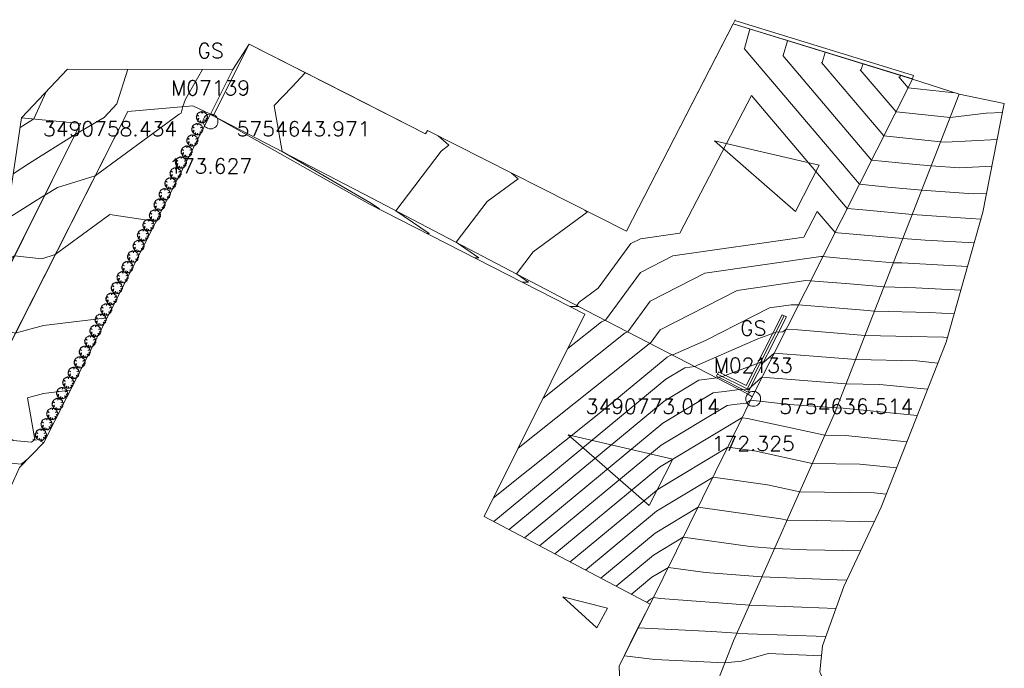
# Model space of a CAD drawing. Header units: metres. Extents: x 3490449 to 3490968, y 5754217 to 5754743.
# Tile 133 of 212: x 3490753 to 3490780, y 5754629 to 5754647. Entities that reach past the tile are written whole.
import ezdxf
from ezdxf.enums import TextEntityAlignment as Align

# ---------------------------------------------------------------- set-up
doc = ezdxf.new("R2010")
doc.units = ezdxf.units.M
doc.header["$LTSCALE"] = 0.25
doc.linetypes.add('Kartierung-07$0$AUSGEZOGEN', pattern=[0])
doc.linetypes.add('Kartierung-07$0$STRICHLINIE', pattern=[19.05, 12.7, -6.35])
for name, color, linetype, lineweight, true_color in [('Kartierung-07$0$$BRUCH', 7, 'Continuous', 18, 0x82563a), ('Kartierung-07$0$$HOEHEN_Haupt', 7, 'Continuous', 18, 0x82563a), ('Kartierung-07$0$$HOEHEN_Mittel', 7, 'Continuous', 18, 0x82563a), ('Kartierung-07$0$$P_INF_FL', 7, 'Kartierung-07$0$AUSGEZOGEN', 18, 0x82563a), ('Kartierung-07$0$$P_INF_H', 7, 'Kartierung-07$0$AUSGEZOGEN', 18, 0x82563a), ('Kartierung-07$0$$P_INF_NR', 7, 'Kartierung-07$0$AUSGEZOGEN', 18, 0x82563a), ('Kartierung-07$0$$P_INF_X', 7, 'Kartierung-07$0$AUSGEZOGEN', 18, 0x82563a), ('Kartierung-07$0$$PKT_GS', 7, 'Continuous', 18, 0x82563a), ('Kartierung-07$0$B_Befestigt', 7, 'Continuous', 18, 0x82563a), ('Kartierung-07$0$B_Gelaendeknick', 7, 'Continuous', 18, 0x82563a), ('Kartierung-07$0$B_Haus', 7, 'Kartierung-07$0$AUSGEZOGEN', 18, 0x82563a), ('Kartierung-07$0$B_Hecke', 7, 'Continuous', 18, 0x82563a), ('Kartierung-07$0$B_Mauer', 7, 'Kartierung-07$0$AUSGEZOGEN', 18, 0x82563a), ('Kartierung-07$0$B_Nutzungsgrenze', 7, 'Kartierung-07$0$STRICHLINIE', 18, 0x82563a), ('Kartierung-07$0$B_Rinne', 7, 'Continuous', 18, 0x82563a), ('Kartierung-07$0$B_Zufahrt_Zugang', 7, 'Continuous', 18, 0x82563a), ('Kartierung-07$0$Hilfe_DGM', 7, 'Continuous', 18, 0x82563a), ('Kartierung-07$0$SYM_GS', 7, 'Kartierung-07$0$AUSGEZOGEN', 18, 0x82563a)]:
    doc.layers.add(name, color=color, linetype=linetype, lineweight=lineweight, true_color=true_color)
doc.styles.add('Kartierung-07$0$STANDARD', font='romans.shx', dxfattribs={"width": 0.8})

# ---------------------------------------------------------------- blocks, each defined once
blk = doc.blocks.new('Kartierung-07$0$PKT_GS')
at = {"layer": 'Kartierung-07$0$SYM_GS'}
blk.add_circle((0, 0), 0.2, dxfattribs=at)
at = {"layer": 'Kartierung-07$0$$P_INF_FL', "style": 'Kartierung-07$0$STANDARD'}
blk.add_attdef('CODE', text='', height=0.8, dxfattribs=at).set_placement((0, 1.7), align=Align.CENTER)
at = {"layer": 'Kartierung-07$0$$P_INF_H', "style": 'Kartierung-07$0$STANDARD'}
blk.add_attdef('H', text='', height=0.8, dxfattribs=at).set_placement((0, -1.4), align=Align.CENTER)
at = {"layer": 'Kartierung-07$0$$P_INF_NR', "style": 'Kartierung-07$0$STANDARD'}
blk.add_attdef('NR', text='', height=0.8, dxfattribs=at).set_placement((0, 0.7), align=Align.CENTER)
at = {"layer": 'Kartierung-07$0$$P_INF_X', "style": 'Kartierung-07$0$STANDARD'}
blk.add_attdef('X', text='', height=0.8, dxfattribs=at).set_placement((-0.9, -0.4), align=Align.RIGHT)
blk.add_attdef('Y', (0.7, -0.4), '', height=0.8, dxfattribs=at)
blk = doc.blocks.new('Kartierung-07$0$Zufahrt')
at = {"layer": 'Kartierung-07$0$B_Zufahrt_Zugang'}
for p, q in [((-0.7, -2.8), (0, 0)), ((0, 0), (0.7, -2.8)), ((-0.7, -2.8), (0.7, -2.8))]:
    blk.add_line(p, q, dxfattribs=at)
blk = doc.blocks.new('Kartierung-07$0$Zugang')
at = {"layer": 'Kartierung-07$0$B_Zufahrt_Zugang'}
for p, q in [((-0.3, -1.2), (0, 0)), ((0, 0), (0.3, -1.2)), ((-0.3, -1.2), (0.3, -1.2))]:
    blk.add_line(p, q, dxfattribs=at)
blk = doc.blocks.new('Kartierung-07$0$Hecke')
at = {"layer": 'Kartierung-07$0$B_Hecke'}
blk.add_lwpolyline([(-0.447, -0.197), (-0.472, -0.185), (-0.46, -0.147), (-0.472, -0.147), (-0.485, -0.16), (-0.497, -0.135), (-0.485, -0.122), (-0.485, -0.11), (-0.46, -0.085), (-0.485, -0.085), (-0.497, -0.06), (-0.485, -0.06), (-0.497, -0.035), (-0.497, -0.01), (-0.485, 0.003), (-0.485, -0.01), (-0.472, -0.01), (-0.46, 0.003), (-0.472, 0.04), (-0.497, 0.028), (-0.51, 0.065), (-0.472, 0.09), (-0.485, 0.103), (-0.46, 0.115), (-0.46, 0.14), (-0.46, 0.165), (-0.435, 0.178), (-0.36, 0.14), (-0.347, 0.153), (-0.297, 0.103), (-0.285, 0.115), (-0.335, 0.165), (-0.36, 0.165), (-0.435, 0.203), (-0.447, 0.228), (-0.422, 0.228), (-0.41, 0.24), (-0.422, 0.278), (-0.41, 0.29), (-0.385, 0.29), (-0.372, 0.303), (-0.372, 0.328), (-0.385, 0.328), (-0.322, 0.378), (-0.322, 0.39), (-0.297, 0.378), (-0.26, 0.403), (-0.26, 0.428), (-0.247, 0.44), (-0.222, 0.415), (-0.185, 0.44), (-0.197, 0.465), (-0.185, 0.465), (-0.16, 0.453), (-0.135, 0.478), (-0.122, 0.49), (-0.097, 0.465), (-0.085, 0.49), (-0.072, 0.503), (-0.035, 0.503), (-0.035, 0.465), (-0.022, 0.478), (0.003, 0.503), (0.003, 0.478), (0.015, 0.465), (0.028, 0.49), (0.028, 0.478), (0.003, 0.403), (0.015, 0.34), (0.028, 0.39), (0.065, 0.478), (0.065, 0.503), (0.09, 0.49), (0.09, 0.478), (0.103, 0.465), (0.115, 0.49), (0.128, 0.465), (0.14, 0.44), (0.153, 0.44), (0.178, 0.465), (0.203, 0.453), (0.215, 0.453), (0.24, 0.428), (0.228, 0.415), (0.253, 0.415), (0.278, 0.403), (0.29, 0.39), (0.265, 0.365), (0.265, 0.353), (0.315, 0.365), (0.353, 0.34), (0.353, 0.328), (0.403, 0.303), (0.415, 0.278), (0.415, 0.253), (0.453, 0.24), (0.428, 0.215), (0.453, 0.19), (0.403, 0.178), (0.29, 0.128), (0.303, 0.115), (0.415, 0.153), (0.478, 0.14), (0.465, 0.115), (0.503, 0.09), (0.49, 0.078), (0.49, 0.065), (0.478, 0.04), (0.503, -0.022), (0.49, -0.035), (0.49, -0.097), (0.478, -0.122), (0.453, -0.085), (0.353, -0.072), (0.378, -0.097), (0.403, -0.11), (0.428, -0.135), (0.415, -0.197), (0.453, -0.222), (0.428, -0.247), (0.39, -0.247), (0.415, -0.285), (0.39, -0.297), (0.378, -0.347), (0.365, -0.347), (0.253, -0.235), (0.215, -0.247), (0.253, -0.272), (0.29, -0.31), (0.303, -0.385), (0.278, -0.422), (0.253, -0.41), (0.24, -0.447), (0.203, -0.435), (0.14, -0.51), (0.115, -0.485), (0.078, -0.522), (0.078, -0.485), (0.053, -0.51), (0.028, -0.51), (0.028, -0.46), (0.015, -0.372), (-0.022, -0.51), (-0.047, -0.51), (-0.072, -0.485), (-0.11, -0.497), (-0.135, -0.497), (-0.122, -0.472), (-0.147, -0.46), (-0.16, -0.485), (-0.197, -0.46), (-0.122, -0.372), (-0.122, -0.335), (-0.16, -0.335), (-0.185, -0.41), (-0.235, -0.447), (-0.26, -0.447), (-0.26, -0.41), (-0.31, -0.41), (-0.322, -0.397), (-0.322, -0.372), (-0.347, -0.372), (-0.397, -0.322), (-0.347, -0.272), (-0.297, -0.235), (-0.31, -0.21), (-0.397, -0.297), (-0.41, -0.272), (-0.447, -0.247), (-0.31, -0.16), (-0.31, -0.135), (-0.285, -0.11), (-0.285, -0.097), (-0.36, -0.172), (-0.385, -0.172), (-0.447, -0.197)], dxfattribs=at)

msp = doc.modelspace()

# ---------------------------------------------------------------- linework, layer by layer
at = {"layer": 'Kartierung-07$0$$BRUCH', "ltscale": 0.02}
for p, q in [((3490772.189, 5754646.038), (3490772.473, 5754646.591)), ((3490777.291, 5754645.113), (3490772.473, 5754646.591)), ((3490758.504, 5754644.122), (3490759.473, 5754646.048)), ((3490759.473, 5754646.048), (3490762.104, 5754644.716)), ((3490769.612, 5754641.018), (3490772.189, 5754646.038)), ((3490754.591, 5754645.375), (3490759.036, 5754645.367)), ((3490759.036, 5754645.367), (3490758.435, 5754644.165)), ((3490772.982, 5754636.569), (3490777.294, 5754645.103)), ((3490762.104, 5754644.716), (3490764.207, 5754643.634)), ((3490778.552, 5754644.7), (3490775.201, 5754636.119)), ((3490756.209, 5754644.24), (3490751.677, 5754635.297)), ((3490757.959, 5754644.393), (3490756.209, 5754644.24)), ((3490758.435, 5754644.165), (3490757.959, 5754644.393)), ((3490779.761, 5754644.452), (3490779.188, 5754641.528)), ((3490754.94, 5754643.914), (3490753.353, 5754644.069)), ((3490762.767, 5754641.906), (3490758.504, 5754644.122)), ((3490752.644, 5754639.318), (3490754.94, 5754643.914)), ((3490764.207, 5754643.634), (3490764.259, 5754643.728)), ((3490764.259, 5754643.728), (3490769.612, 5754641.018)), ((3490768.546, 5754638.883), (3490762.767, 5754641.906)), ((3490779.188, 5754641.528), (3490778.198, 5754638.04)), ((3490772.883, 5754636.644), (3490768.546, 5754638.883)), ((3490773.85, 5754638.746), (3490772.85, 5754636.783)), ((3490778.198, 5754638.04), (3490776.453, 5754633.599)), ((3490772.85, 5754636.783), (3490772.053, 5754637.181)), ((3490772.713, 5754635.982), (3490772.982, 5754636.569)), ((3490775.201, 5754636.119), (3490772.482, 5754630.007)), ((3490770.243, 5754630.991), (3490772.713, 5754635.982)), ((3490776.453, 5754633.599), (3490775.445, 5754631.47)), ((3490775.445, 5754631.47), (3490774.876, 5754629.878)), ((3490769.865, 5754630.248), (3490770.243, 5754630.991)), ((3490769.417, 5754629.328), (3490769.865, 5754630.248)), ((3490772.482, 5754630.007), (3490770.695, 5754625.433)), ((3490774.876, 5754629.878), (3490774.808, 5754629.177)), ((3490769.448, 5754628.367), (3490769.417, 5754629.328))]:
    msp.add_line(p, q, dxfattribs=at)
at = {"layer": 'Kartierung-07$0$$HOEHEN_Haupt', "ltscale": 0.02}
for points in [[(3490760.979, 5754645.28), (3490760.614, 5754644.892), (3490760.147, 5754644.396), (3490760.144, 5754644.393), (3490760.354, 5754643.16), (3490762.718, 5754641.788), (3490762.969, 5754641.617), (3490762.959, 5754641.617)], [(3490779.714, 5754644.213), (3490779.272, 5754644.189), (3490778.308, 5754644.075), (3490777.809, 5754644.13), (3490776.852, 5754644.228), (3490775.89, 5754645.36), (3490775.919, 5754645.362), (3490775.963, 5754645.514)], [(3490778.955, 5754640.708), (3490777.639, 5754640.778), (3490777.038, 5754640.823), (3490775.292, 5754640.977), (3490775.213, 5754640.985), (3490774.732, 5754641.552), (3490774.372, 5754640.861), (3490770.851, 5754640.354), (3490769.986, 5754639.913), (3490769.045, 5754638.626), (3490768.936, 5754638.586), (3490768.034, 5754637.866)], [(3490752.761, 5754640.104), (3490753.165, 5754640.361), (3490753.901, 5754640.28), (3490754.259, 5754640.392), (3490755.725, 5754641.47), (3490756.969, 5754641.281)], [(3490777.976, 5754637.476), (3490777.407, 5754637.533), (3490775.768, 5754637.57), (3490774.52, 5754637.672), (3490773.575, 5754637.743), (3490773.303, 5754637.503), (3490773.216, 5754637.502), (3490772.187, 5754637.114), (3490772.099, 5754637.098), (3490772.048, 5754637.075), (3490771.556, 5754637.013), (3490770.623, 5754636.45), (3490766.454, 5754632.999)], [(3490768.507, 5754631.911), (3490770.417, 5754633.493), (3490771.934, 5754634.407), (3490773.401, 5754634.203), (3490774.264, 5754634.013), (3490776.262, 5754633.984), (3490776.591, 5754633.951)], [(3490774.965, 5754630.127), (3490772.872, 5754630.2), (3490772.573, 5754630.212), (3490771.901, 5754630.262), (3490769.927, 5754630.355)]]:
    msp.add_lwpolyline(points, dxfattribs=at)
at = {"layer": 'Kartierung-07$0$$HOEHEN_Mittel', "ltscale": 0.02}
for points in [[(3490772.928, 5754646.45), (3490772.776, 5754645.932), (3490772.771, 5754645.931), (3490775.869, 5754642.282), (3490776.628, 5754642.205), (3490777.546, 5754642.124), (3490778.926, 5754642.022), (3490779.289, 5754642.042)], [(3490773.94, 5754646.138), (3490773.823, 5754645.742), (3490773.811, 5754645.741), (3490776.196, 5754642.931), (3490777.297, 5754642.819), (3490777.8, 5754642.774), (3490778.557, 5754642.719), (3490779.431, 5754642.766)], [(3490774.952, 5754645.826), (3490774.871, 5754645.552), (3490774.851, 5754645.551), (3490776.524, 5754643.579), (3490777.965, 5754643.433), (3490778.054, 5754643.425), (3490778.188, 5754643.415), (3490779.572, 5754643.489)], [(3490758.215, 5754645.368), (3490758.082, 5754645.134), (3490757.757, 5754644.566), (3490757.688, 5754644.369), (3490757.646, 5754644.192), (3490757.593, 5754644.169), (3490757.459, 5754644.071), (3490755.33, 5754642.506), (3490754.321, 5754642.191), (3490753.979, 5754641.991), (3490753.751, 5754641.846), (3490753.508, 5754641.691), (3490752.945, 5754641.332)], [(3490753.128, 5754642.564), (3490753.572, 5754642.848), (3490754.793, 5754643.621), (3490755.575, 5754644.077), (3490755.915, 5754644.446), (3490756.213, 5754645.372)], [(3490778.423, 5754644.741), (3490777.428, 5754644.851), (3490777.179, 5754644.876), (3490776.93, 5754645.17), (3490776.966, 5754645.172), (3490776.975, 5754645.201)], [(3490753.312, 5754643.798), (3490753.392, 5754643.849), (3490753.689, 5754644.036), (3490754.017, 5754644.77)], [(3490779.136, 5754641.344), (3490778.84, 5754641.359), (3490777.292, 5754641.473), (3490775.96, 5754641.591), (3490775.541, 5754641.634), (3490772.966, 5754644.667), (3490771.043, 5754640.971), (3490769.985, 5754640.818), (3490769.725, 5754640.686), (3490768.848, 5754639.488), (3490768.336, 5754639.113), (3490768.271, 5754639.027), (3490768.319, 5754638.994), (3490768.096, 5754638.993)], [(3490764.554, 5754643.579), (3490764.839, 5754643.328), (3490764.627, 5754643.174), (3490763.415, 5754641.567), (3490764.307, 5754640.961), (3490764.243, 5754640.961)], [(3490766.522, 5754642.582), (3490766.696, 5754642.429), (3490765.863, 5754641.82), (3490765.033, 5754640.721), (3490765.644, 5754640.306), (3490765.527, 5754640.305)], [(3490768.49, 5754641.586), (3490768.553, 5754641.53), (3490767.1, 5754640.467), (3490766.652, 5754639.874), (3490766.981, 5754639.65), (3490766.812, 5754639.649)], [(3490767.366, 5754636.527), (3490769.575, 5754638.29), (3490769.645, 5754638.315), (3490770.248, 5754639.14), (3490771.718, 5754639.889), (3490774.831, 5754640.338), (3490774.886, 5754640.337), (3490775.345, 5754640.299), (3490776.784, 5754640.172), (3490777.012, 5754640.167), (3490778.775, 5754640.073)], [(3490766.699, 5754635.188), (3490770.215, 5754637.994), (3490770.246, 5754638.005), (3490770.51, 5754638.366), (3490772.585, 5754639.424), (3490774.432, 5754639.691), (3490774.558, 5754639.688), (3490775.614, 5754639.603), (3490776.53, 5754639.521), (3490777.382, 5754639.502), (3490778.595, 5754639.438)], [(3490766.032, 5754633.849), (3490768.876, 5754636.119), (3490770.705, 5754637.633), (3490770.798, 5754637.689), (3490770.847, 5754637.695), (3490770.859, 5754637.701), (3490771.729, 5754638.081), (3490773.451, 5754638.96), (3490774.033, 5754639.044), (3490774.23, 5754639.04), (3490775.883, 5754638.906), (3490776.276, 5754638.871), (3490777.753, 5754638.838), (3490778.414, 5754638.802)], [(3490755.652, 5754638.692), (3490753.945, 5754638.482), (3490753.188, 5754638.278), (3490752.893, 5754638.366), (3490752.216, 5754638.478), (3490752.216, 5754638.478)], [(3490766.044, 5754633.217), (3490770.664, 5754637.042), (3490771.177, 5754637.351), (3490771.447, 5754637.385), (3490771.515, 5754637.415), (3490773.136, 5754638.125), (3490773.628, 5754638.31), (3490773.813, 5754638.312), (3490773.903, 5754638.391), (3490774.215, 5754638.368), (3490776.022, 5754638.22), (3490777.259, 5754638.192), (3490778.124, 5754638.173), (3490778.234, 5754638.167)], [(3490766.865, 5754632.782), (3490770.582, 5754635.859), (3490771.936, 5754636.675), (3490772.306, 5754636.722), (3490772.649, 5754636.765), (3490772.857, 5754636.752), (3490772.866, 5754636.757), (3490773.247, 5754637.094), (3490774.826, 5754636.975), (3490775.513, 5754636.919), (3490776.418, 5754636.899), (3490777.699, 5754636.771)], [(3490751.028, 5754636.144), (3490751.029, 5754636.145), (3490751.197, 5754636.117), (3490752.116, 5754636.164), (3490753.13, 5754635.397), (3490753.619, 5754635.345), (3490753.711, 5754635.418), (3490753.514, 5754636.541), (3490753.948, 5754636.658), (3490754.663, 5754636.745)], [(3490777.422, 5754636.066), (3490775.428, 5754636.265), (3490775.259, 5754636.269), (3490775.131, 5754636.279), (3490773.986, 5754636.365), (3490772.941, 5754636.479), (3490772.821, 5754636.401), (3490772.504, 5754636.361), (3490772.315, 5754636.337), (3490770.541, 5754635.267), (3490767.275, 5754632.564)], [(3490777.145, 5754635.361), (3490775.496, 5754635.526), (3490774.941, 5754635.534), (3490772.865, 5754635.99), (3490772.724, 5754636.006), (3490772.718, 5754636.002), (3490772.703, 5754636), (3490772.694, 5754635.999), (3490770.5, 5754634.676), (3490767.686, 5754632.347)], [(3490753.526, 5754634.903), (3490753.341, 5754634.755), (3490752.97, 5754634.795), (3490751.887, 5754635.035), (3490751.631, 5754635.213), (3490750.913, 5754635.558), (3490750.769, 5754635.633), (3490750.768, 5754635.634)], [(3490768.096, 5754632.129), (3490770.458, 5754634.084), (3490772.333, 5754635.215), (3490773.048, 5754635.115), (3490774.602, 5754634.773), (3490775.879, 5754634.755), (3490776.868, 5754634.656)], [(3490776.268, 5754633.208), (3490774.712, 5754633.242), (3490773.926, 5754633.253), (3490773.753, 5754633.291), (3490771.534, 5754633.6), (3490770.376, 5754632.901), (3490768.917, 5754631.694)], [(3490769.328, 5754631.476), (3490770.335, 5754632.31), (3490771.134, 5754632.792), (3490772.936, 5754632.542), (3490773.588, 5754632.493), (3490774.452, 5754632.457), (3490775.897, 5754632.425)], [(3490769.738, 5754631.259), (3490770.294, 5754631.719), (3490770.735, 5754631.984), (3490771.728, 5754631.846), (3490773.25, 5754631.733), (3490775.266, 5754631.648), (3490775.527, 5754631.642)], [(3490775.235, 5754630.881), (3490774.318, 5754630.913), (3490772.911, 5754630.972), (3490770.521, 5754631.151), (3490770.335, 5754631.177), (3490770.252, 5754631.127), (3490770.149, 5754631.041)], [(3490769.553, 5754629.602), (3490770.37, 5754629.507), (3490772.252, 5754629.417), (3490772.701, 5754629.459), (3490773.42, 5754629.672), (3490774.85, 5754629.61)]]:
    msp.add_lwpolyline(points, dxfattribs=at)
at = {"layer": 'Kartierung-07$0$B_Befestigt', "ltscale": 0.02}
for points, elevation in [([(3490772.883, 5754636.644), (3490768.546, 5754638.883), (3490762.767, 5754641.906), (3490758.504, 5754644.122), (3490759.473, 5754646.048), (3490762.104, 5754644.716), (3490764.207, 5754643.634), (3490764.259, 5754643.728), (3490769.612, 5754641.018), (3490772.189, 5754646.038), (3490772.473, 5754646.591), (3490772.532, 5754646.705)], 172.361), ([(3490754.591, 5754645.375), (3490759.036, 5754645.367), (3490758.435, 5754644.165), (3490757.959, 5754644.393), (3490756.209, 5754644.24), (3490751.677, 5754635.297)], 173.781), ([(3490767.953, 5754625.08), (3490769.448, 5754628.367), (3490769.417, 5754629.328), (3490769.865, 5754630.248), (3490770.243, 5754630.991), (3490772.713, 5754635.982), (3490772.982, 5754636.569), (3490777.294, 5754645.103)], 170.812), ([(3490779.761, 5754644.452), (3490779.188, 5754641.528), (3490778.198, 5754638.04), (3490776.453, 5754633.599), (3490775.445, 5754631.47), (3490774.876, 5754629.878), (3490774.808, 5754629.177), (3490775.055, 5754628.575), (3490775.402, 5754628.206), (3490772.989, 5754623.236), (3490770.515, 5754618.356)], 173.533), ([(3490750.827, 5754635.748), (3490752.644, 5754639.318), (3490754.94, 5754643.914), (3490753.353, 5754644.069)], 173.781)]:
    msp.add_lwpolyline(points, dxfattribs=dict(at, elevation=elevation))
msp.add_lwpolyline([(3490772.883, 5754636.644), (3490772.982, 5754636.569)], dxfattribs=at)
at = {"layer": 'Kartierung-07$0$B_Gelaendeknick', "ltscale": 0.02}
for points, elevation in [([(3490778.552, 5754644.7), (3490775.201, 5754636.119), (3490772.482, 5754630.007), (3490770.695, 5754625.433)], 173.596), ([(3490773.85, 5754638.746), (3490772.85, 5754636.783), (3490772.053, 5754637.181)], 172.654)]:
    msp.add_lwpolyline(points, dxfattribs=dict(at, elevation=elevation))
at = {"layer": 'Kartierung-07$0$B_Haus', "ltscale": 0.02, "elevation": 173.52}
msp.add_lwpolyline([(3490762.702, 5754641.748), (3490768.494, 5754638.79), (3490765.785, 5754633.354)], dxfattribs=at)
at = {"layer": 'Kartierung-07$0$B_Mauer', "ltscale": 0.02}
for points in [[(3490777.291, 5754645.113), (3490772.473, 5754646.591)], [(3490777.291, 5754645.113), (3490777.32, 5754645.209)]]:
    msp.add_lwpolyline(points, dxfattribs=at)
at = {"layer": 'Kartierung-07$0$B_Mauer', "ltscale": 0.02, "elevation": 173.155}
msp.add_lwpolyline([(3490772.519, 5754646.681), (3490777.32, 5754645.209)], dxfattribs=at)
at = {"layer": 'Kartierung-07$0$B_Nutzungsgrenze', "ltscale": 0.02, "elevation": 173.228}
msp.add_lwpolyline([(3490753.95, 5754635.344), (3490753.661, 5754635.433)], dxfattribs=at)
at = {"layer": 'Kartierung-07$0$B_Rinne', "ltscale": 0.02, "elevation": 172.654}
for points in [[(3490773.908, 5754638.716), (3490772.879, 5754636.696), (3490772.024, 5754637.123)], [(3490773.792, 5754638.776), (3490772.821, 5754636.87), (3490772.082, 5754637.239)]]:
    msp.add_lwpolyline(points, dxfattribs=at)
at = {"layer": 'Kartierung-07$0$B_Rinne', "ltscale": 0.02}
for points in [[(3490773.792, 5754638.776), (3490773.908, 5754638.716)], [(3490772.024, 5754637.123), (3490772.082, 5754637.239)]]:
    msp.add_lwpolyline(points, dxfattribs=at)
at = {"layer": 'Kartierung-07$0$Hilfe_DGM', "ltscale": 0.02}
msp.add_lwpolyline([(3490752.644, 5754639.318), (3490753.353, 5754644.069), (3490754.591, 5754645.375), (3490759.036, 5754645.367), (3490759.473, 5754646.048), (3490764.207, 5754643.634), (3490764.259, 5754643.728), (3490769.612, 5754641.018), (3490772.473, 5754646.591), (3490777.294, 5754645.103), (3490778.552, 5754644.7), (3490779.761, 5754644.452), (3490779.188, 5754641.528), (3490778.198, 5754638.04), (3490776.453, 5754633.599), (3490775.445, 5754631.47), (3490774.876, 5754629.878), (3490774.808, 5754629.177)], dxfattribs=at)
msp.add_lwpolyline([(3490770.243, 5754630.991), (3490765.785, 5754633.354), (3490768.494, 5754638.79), (3490762.702, 5754641.748), (3490758.504, 5754644.122), (3490758.435, 5754644.165), (3490753.95, 5754635.344), (3490753.299, 5754634.667), (3490752.896, 5754633.777), (3490750.796, 5754629.122), (3490748.788, 5754625.117), (3490750.486, 5754624.456), (3490751.416, 5754624.15), (3490751.658, 5754624.03), (3490752.949, 5754623.37), (3490755.917, 5754621.655), (3490759.682, 5754619.864), (3490760.585, 5754619.517), (3490761.275, 5754619.342), (3490763.76, 5754618.057), (3490769.448, 5754628.367), (3490769.417, 5754629.328), (3490770.243, 5754630.991)], close=True, dxfattribs=at)

# ---------------------------------------------------------------- block references
at = {"layer": 'Kartierung-07$0$$PKT_GS'}
ref = msp.add_blockref('Kartierung-07$0$PKT_GS', (3490758.434, 5754643.971, 173.627), dxfattribs=at)
ref.add_attrib('Y', '5754643.971', (3490759.134, 5754643.571, 173.627), dxfattribs={"layer": 'Kartierung-07$0$$P_INF_X', "height": 0.4, "style": 'Kartierung-07$0$STANDARD'})
ref.add_attrib('X', '3490758.434', dxfattribs={"layer": 'Kartierung-07$0$$P_INF_X', "height": 0.4, "style": 'Kartierung-07$0$STANDARD'}).set_placement((3490757.534, 5754643.571, 173.627), align=Align.RIGHT)
ref.add_attrib('H', '173.627', dxfattribs={"layer": 'Kartierung-07$0$$P_INF_H', "height": 0.4, "style": 'Kartierung-07$0$STANDARD'}).set_placement((3490758.434, 5754642.571, 173.627), align=Align.CENTER)
ref.add_attrib('CODE', 'GS', dxfattribs={"layer": 'Kartierung-07$0$$P_INF_FL', "height": 0.4, "style": 'Kartierung-07$0$STANDARD'}).set_placement((3490758.434, 5754645.671, 173.627), align=Align.CENTER)
ref.add_attrib('NR', 'M07139', dxfattribs={"layer": 'Kartierung-07$0$$P_INF_NR', "height": 0.4, "style": 'Kartierung-07$0$STANDARD'}).set_placement((3490758.434, 5754644.671, 173.627), align=Align.CENTER)
ref = msp.add_blockref('Kartierung-07$0$PKT_GS', (3490773.014, 5754636.514, 172.325), dxfattribs=at)
ref.add_attrib('Y', '5754636.514', (3490773.714, 5754636.114, 172.325), dxfattribs={"layer": 'Kartierung-07$0$$P_INF_X', "height": 0.4, "style": 'Kartierung-07$0$STANDARD'})
ref.add_attrib('X', '3490773.014', dxfattribs={"layer": 'Kartierung-07$0$$P_INF_X', "height": 0.4, "style": 'Kartierung-07$0$STANDARD'}).set_placement((3490772.114, 5754636.114, 172.325), align=Align.RIGHT)
ref.add_attrib('H', '172.325', dxfattribs={"layer": 'Kartierung-07$0$$P_INF_H', "height": 0.4, "style": 'Kartierung-07$0$STANDARD'}).set_placement((3490773.014, 5754635.114, 172.325), align=Align.CENTER)
ref.add_attrib('CODE', 'GS', dxfattribs={"layer": 'Kartierung-07$0$$P_INF_FL', "height": 0.4, "style": 'Kartierung-07$0$STANDARD'}).set_placement((3490773.014, 5754638.214, 172.325), align=Align.CENTER)
ref.add_attrib('NR', 'M02133', dxfattribs={"layer": 'Kartierung-07$0$$P_INF_NR', "height": 0.4, "style": 'Kartierung-07$0$STANDARD'}).set_placement((3490773.014, 5754637.214, 172.325), align=Align.CENTER)
at = {"layer": 'Kartierung-07$0$B_Hecke', "ltscale": 0.02}
for p, xscale, yscale, zscale in [((3490758.203, 5754644.084), 0.2999999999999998, 0.2999999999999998, 0.2999999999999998), ((3490758.078, 5754643.765), 0.2999999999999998, 0.2999999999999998, 0.2999999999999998), ((3490757.946, 5754643.458), 0.2999999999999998, 0.2999999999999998, 0.2999999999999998), ((3490757.793, 5754643.16), 0.2999999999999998, 0.2999999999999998, 0.2999999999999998), ((3490757.64, 5754642.868), 0.2999999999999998, 0.2999999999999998, 0.2999999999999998), ((3490757.494, 5754642.576), 0.2999999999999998, 0.2999999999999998, 0.2999999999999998), ((3490757.356, 5754642.305), 0.2999999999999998, 0.2999999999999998, 0.2999999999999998), ((3490757.203, 5754642.014), 0.2999999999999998, 0.2999999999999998, 0.2999999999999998), ((3490757.064, 5754641.735), 0.2999999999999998, 0.2999999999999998, 0.2999999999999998), ((3490756.939, 5754641.444), 0.2999999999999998, 0.2999999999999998, 0.2999999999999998), ((3490756.765, 5754641.186), 0.2999999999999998, 0.2999999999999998, 0.2999999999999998), ((3490756.619, 5754640.916), 0.2999999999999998, 0.2999999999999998, 0.2999999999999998), ((3490756.501, 5754640.624), 0.2999999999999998, 0.2999999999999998, 0.2999999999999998), ((3490756.355, 5754640.339), 0.2999999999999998, 0.2999999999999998, 0.2999999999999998), ((3490756.202, 5754640.055), 0.2999999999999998, 0.2999999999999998, 0.2999999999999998), ((3490756.07, 5754639.783), 0.2999999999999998, 0.2999999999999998, 0.2999999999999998), ((3490755.917, 5754639.498), 0.2999999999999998, 0.2999999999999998, 0.2999999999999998), ((3490755.772, 5754639.207), 0.2999999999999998, 0.2999999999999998, 0.2999999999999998), ((3490755.632, 5754638.92), 0.2999999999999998, 0.2999999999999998, 0.2999999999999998), ((3490755.48, 5754638.643), 0.3, 0.3, 0.3), ((3490755.341, 5754638.344), 0.3, 0.3, 0.3), ((3490755.202, 5754638.06), 0.3, 0.3, 0.3), ((3490755.056, 5754637.781), 0.3, 0.3, 0.3), ((3490754.917, 5754637.496), 0.3, 0.3, 0.3), ((3490754.757, 5754637.212), 0.3, 0.3, 0.3), ((3490754.611, 5754636.953), 0.3, 0.3, 0.3), ((3490754.445, 5754636.669), 0.3, 0.3, 0.3), ((3490754.327, 5754636.377), 0.3, 0.3, 0.3), ((3490754.181, 5754636.114), 0.3, 0.3, 0.3), ((3490754.028, 5754635.836), 0.3, 0.3, 0.3), ((3490753.875, 5754635.551), 0.3, 0.3, 0.3)]:
    msp.add_blockref('Kartierung-07$0$Hecke', p, dxfattribs=dict(at, xscale=xscale, yscale=yscale, zscale=zscale))
at = {"layer": 'Kartierung-07$0$B_Zufahrt_Zugang', "ltscale": 0.02}
for name, p, rotation in [('Kartierung-07$0$Zufahrt', (3490771.976, 5754643.45), 62.86165042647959), ('Kartierung-07$0$Zufahrt', (3490768.044, 5754635.545), 62.86165042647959), ('Kartierung-07$0$Zugang', (3490767.899, 5754631.194), 61.49732019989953)]:
    msp.add_blockref(name, p, dxfattribs=dict(at, rotation=rotation))

doc.saveas('drawing.dxf')
